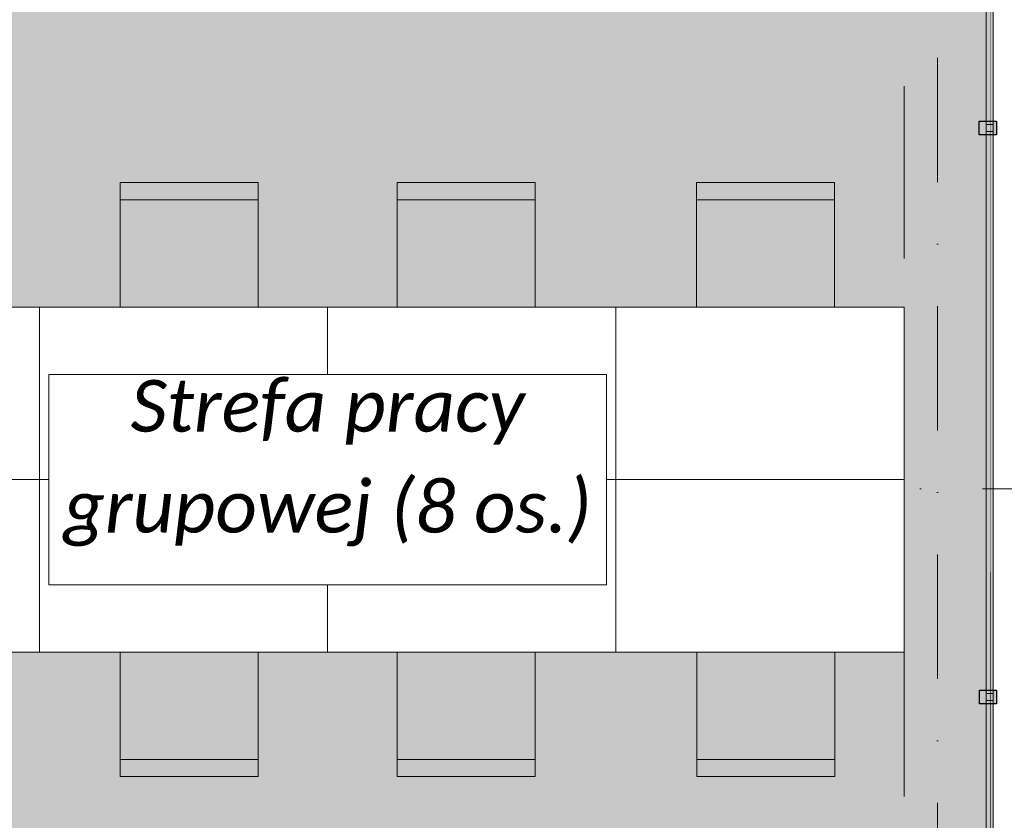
# Model space of a CAD drawing. Header units: millimetres. Extents: x 7523222 to 7678971, y 5352079 to 5786624.
# Tile 46 of 92: x 7566259 to 7569114, y 5766804 to 5769125. Entities that reach past the tile are written whole.
import ezdxf
from ezdxf.enums import TextEntityAlignment as Align

# ---------------------------------------------------------------- set-up
doc = ezdxf.new("R2010")
doc.units = ezdxf.units.MM
doc.header["$MEASUREMENT"] = 0
for name, pattern in [('Kropki i Kreski', [720, 360, -180, 0, -180]), ('Przerywana długa', [780, 500, -280]), ('Wipeout_Contour', [1000, 0, -1000])]:
    doc.linetypes.add(name, pattern=pattern)
for name, color, linetype in [('Nowe_2025-08-14 Strefy', 7, 'Continuous'), ('Nowe_280-A Dachy Powłoki', 7, 'Continuous'), ('Nowe_290-A Ściany kurtynowe', 7, 'Continuous'), ('Nowe_299-A Wymiary opisy PB', 7, 'Continuous'), ('Nowe_320-W Umeblowanie', 7, 'Continuous'), ('Nowe_410-K Osie', 7, 'Continuous')]:
    doc.layers.add(name, color=color, linetype=linetype)
for name, color, linetype, lineweight, true_color in [('Nowe_2025-08-14 Strefy_Nr_pióra__234', 7, 'Continuous', 0, 0xe8e8e8), ('Nowe_280-A Dachy Powłoki_Nr_pióra__61', 7, 'Continuous', 13, 0x6a6a6a), ('Nowe_299-A Wymiary opisy PB_Nr_pióra__45', 7, 'Continuous', 15, 0x40a5ff), ('Nowe_299-A Wymiary opisy PB_Nr_pióra__85', 7, 'Continuous', 13, 0x80c2ff), ('Nowe_410-K Osie_Nr_pióra__5', 7, 'Continuous', 13, 0x40a5ff)]:
    doc.layers.add(name, color=color, linetype=linetype, lineweight=lineweight, true_color=true_color)
for name, color, linetype, lineweight in [('Nowe_2025-08-18 Opis stref_Nr_pióra__1', 7, 'Continuous', 13), ('Nowe_290-A Ściany kurtynowe_Nr_pióra__1', 7, 'Continuous', 13), ('Nowe_290-A Ściany kurtynowe_Nr_pióra__27', 7, 'Continuous', 25), ('Nowe_299-A Wymiary opisy PB_Nr_pióra__6', 5, 'Continuous', 13), ('Nowe_320-W Umeblowanie_Nr_pióra__2', 8, 'Continuous', 13), ('Nowe_410-K Osie_Nr_pióra__1', 7, 'Continuous', 13)]:
    doc.layers.add(name, color=color, linetype=linetype, lineweight=lineweight)
doc.styles.add('STYL_AUTOMATYCZNY_2', font='arial.ttf')
doc.styles.add('STYL_AUTOMATYCZNY_3', font='arial.ttf')
doc.styles.add('STYL_AUTOMATYCZNY_4', font='calibri.ttf')
doc.dimstyles.new('STYL_AUTOMATYCZNY__1', dxfattribs={"dimtxt": 200, "dimasz": 95, "dimexe": 0.18, "dimexo": 0.0625, "dimgap": 0, "dimtad": 1, "dimdec": 1, "dimlfac": 0.1, "dimzin": 0, "dimdsep": 46, "dimtxsty": 'STYL_AUTOMATYCZNY_2', "dimblk": 'ARROWHEAD_2', "dimblk1": 'ARROWHEAD_2', "dimblk2": 'ARROWHEAD_2', "dimcen": 0.09, "dimclrd": 256, "dimclre": 256, "dimclrt": 5, "dimadec": 1, "dimazin": 0, "dimtfac": 1, "dimtdec": 4, "dimtmove": 0, "dimatfit": 3, "dimfxl": 0, "dimtolj": 1, "dimtzin": 0, "dimarcsym": 0})
doc.dimstyles.new('STYL_AUTOMATYCZNY__2', dxfattribs={"dimtxt": 200, "dimasz": 95, "dimexe": 0.18, "dimexo": 0.0625, "dimgap": 0, "dimtad": 1, "dimtih": 1, "dimtoh": 1, "dimdec": 1, "dimlfac": 0.1, "dimzin": 0, "dimdsep": 46, "dimtxsty": 'STYL_AUTOMATYCZNY_2', "dimblk": 'ARROWHEAD_2', "dimblk1": 'ARROWHEAD_2', "dimblk2": 'ARROWHEAD_2', "dimcen": 0.09, "dimclrd": 256, "dimclre": 256, "dimclrt": 5, "dimadec": 1, "dimazin": 0, "dimtfac": 1, "dimtdec": 4, "dimtmove": 0, "dimatfit": 3, "dimfxl": 0, "dimtolj": 1, "dimtzin": 0, "dimarcsym": 0})

# ---------------------------------------------------------------- blocks, each defined once
blk = doc.blocks.new('Biblioteka__8', base_point=(7556690.6, 5767524.6))
at = {"color": 254, "linetype": 'Wipeout_Contour', "lineweight": 0, "ltscale": 123630718.2130608}
blk.add_wipeout([(7547543, 5764885.4), (7559957.3, 5761392.5), (7560014.5, 5761595.8), (7563422.9, 5765680.5), (7569072.9, 5765680.5), (7569070.3, 5773058.8), (7565093.2, 5773058.8), (7565093.2, 5776112.5), (7563676.7, 5776112.5), (7563676.7, 5773058.8), (7551520.5, 5773058.8), (7549865, 5773043.1), (7547530.7, 5773043.1)], dxfattribs=at).dxf.layer = 'Nowe_2025-08-14 Strefy'
at = {"layer": 'Nowe_2025-08-14 Strefy_Nr_pióra__234', "linetype": 'Continuous', "lineweight": 0, "true_color": 0xe8e8e8}
h = blk.add_hatch(dxfattribs=at)
h.set_pattern_fill('Posadzka_z_cegieł_na_rąb', color=254, style=0, pattern_type=2)
h.set_pattern_definition([(0, (7555240.84, 5769835.6), (0, 499.98), [333.32, -166.66]), (0, (7555157.5, 5769918.94), (0, 499.98), [333.32, -166.66]), (0, (7555074.2, 5770002.27), (0, 499.98), [333.32, -166.66]), (0, (7554990.85, 5770085.6), (0, 499.98), [333.32, -166.66]), (0, (7554907.5, 5770168.93), (0, 499.98), [333.32, -166.66]), (0, (7554824.2, 5770252.26), (0, 499.98), [333.32, -166.66]), (90, (7555490.83, 5769835.6), (-499.98, 0), [333.32, -166.66]), (90, (7555407.5, 5769918.94), (-499.98, 0), [333.32, -166.66]), (90, (7555324.17, 5770002.27), (-499.98, 0), [333.32, -166.66]), (90, (7555240.84, 5770085.6), (-499.98, 0), [333.32, -166.66]), (90, (7555157.5, 5770168.93), (-499.98, 0), [333.32, -166.66]), (90, (7555074.2, 5770252.26), (-499.98, 0), [333.32, -166.66])])
h.paths.add_polyline_path([(7547543, 5764885.4), (7559957.3, 5761392.5), (7560014.5, 5761595.8), (7563422.9, 5765680.5), (7569072.9, 5765680.5), (7569070.3, 5773058.8), (7565093.2, 5773058.8), (7565093.2, 5776112.5), (7563676.7, 5776112.5), (7563676.7, 5773058.8), (7551520.5, 5773058.8), (7549865, 5773043.1), (7547530.7, 5773043.1)])
blk = doc.blocks.new('Przegroda strukturalna_1', base_point=(6982742.1, 5361781.8))
at = {"layer": 'Nowe_290-A Ściany kurtynowe', "linetype": 'Continuous', "lineweight": 0, "true_color": 0x000000}
for points in [[(7569081.2, 5768801.2), (7569081, 5769621.2), (7569061, 5769621.2), (7569061.2, 5768801.2)], [(7569091.2, 5768831.2), (7569041.2, 5768831.2), (7569041.2, 5768791.2), (7569091.2, 5768791.2)], [(7569081.5, 5767151.2), (7569081.2, 5768821.2), (7569061.2, 5768821.2), (7569061.5, 5767151.2)], [(7569091.5, 5767181.2), (7569041.5, 5767181.2), (7569041.5, 5767141.2), (7569091.5, 5767141.2)], [(7569081.7, 5766351.2), (7569081.5, 5767171.2), (7569061.5, 5767171.2), (7569061.7, 5766351.2)]]:
    blk.add_hatch(color=18, dxfattribs=at).paths.add_polyline_path(points)
at = {"layer": 'Nowe_290-A Ściany kurtynowe_Nr_pióra__1', "color": 7, "linetype": 'Continuous', "lineweight": 13, "flags": 128}
for points in [[(7569081.2, 5768801.2), (7569061.2, 5768801.2), (7569061, 5769621.2), (7569081, 5769621.2)], [(7569081.5, 5767151.2), (7569061.5, 5767151.2), (7569061.2, 5768821.2), (7569081.2, 5768821.2)], [(7569081.7, 5766351.2), (7569061.7, 5766351.2), (7569061.5, 5767171.2), (7569081.5, 5767171.2)]]:
    blk.add_lwpolyline(points, close=True, dxfattribs=at)
at = {"layer": 'Nowe_290-A Ściany kurtynowe_Nr_pióra__27', "color": 7, "linetype": 'Continuous', "lineweight": 25, "flags": 128}
for points in [[(7569091.2, 5768831.2), (7569091.2, 5768791.2), (7569041.2, 5768791.2), (7569041.2, 5768831.2)], [(7569091.5, 5767181.2), (7569091.5, 5767141.2), (7569041.5, 5767141.2), (7569041.5, 5767181.2)]]:
    blk.add_lwpolyline(points, close=True, dxfattribs=at)
blk = doc.blocks.new('Dach_1', base_point=(7545724.4, 5763108.3))
at = {"layer": 'Nowe_280-A Dachy Powłoki_Nr_pióra__61', "color": 251, "linetype": 'Przerywana długa', "lineweight": 13, "true_color": 0x6a6a6a, "flags": 128}
blk.add_lwpolyline([(7568822.9, 5760633), (7568822.9, 5779038.4)], dxfattribs=at)
blk = doc.blocks.new('Krzesło szkolne 27[15]', base_point=(7566950.1, 5768243.3))
at = {"layer": 'Nowe_320-W Umeblowanie', "linetype": 'Continuous', "lineweight": 0, "true_color": 0xffffff}
blk.add_hatch(color=7, dxfattribs=at).paths.add_polyline_path([(7566950.1, 5768243.3), (7566950.1, 5768653.3), (7566550.1, 5768653.3), (7566550.1, 5768243.3)])
at = {"layer": 'Nowe_320-W Umeblowanie_Nr_pióra__2', "color": 8, "linetype": 'Continuous', "lineweight": 13}
blk.add_line((7566950.1, 5768603.3), (7566550.1, 5768603.3), dxfattribs=at)
at = {"layer": 'Nowe_320-W Umeblowanie_Nr_pióra__2', "color": 8, "linetype": 'Continuous', "lineweight": 13, "flags": 128}
blk.add_lwpolyline([(7566950.1, 5768243.3), (7566550.1, 5768243.3), (7566550.1, 5768653.3), (7566950.1, 5768653.3)], close=True, dxfattribs=at)
blk = doc.blocks.new('Krzesło szkolne 27[16]', base_point=(7566950.1, 5767340.5))
at = {"layer": 'Nowe_320-W Umeblowanie', "linetype": 'Continuous', "lineweight": 0, "true_color": 0xffffff}
blk.add_hatch(color=7, dxfattribs=at).paths.add_polyline_path([(7566950.1, 5767340.5), (7566550.1, 5767340.5), (7566550.1, 5766930.5), (7566950.1, 5766930.5)])
at = {"layer": 'Nowe_320-W Umeblowanie_Nr_pióra__2', "color": 8, "linetype": 'Continuous', "lineweight": 13}
blk.add_line((7566950.1, 5766980.5), (7566550.1, 5766980.5), dxfattribs=at)
at = {"layer": 'Nowe_320-W Umeblowanie_Nr_pióra__2', "color": 8, "linetype": 'Continuous', "lineweight": 13, "flags": 128}
blk.add_lwpolyline([(7566950.1, 5767340.5), (7566550.1, 5767340.5), (7566550.1, 5766930.5), (7566950.1, 5766930.5)], close=True, dxfattribs=at)
blk = doc.blocks.new('Krzesło szkolne 27[17]', base_point=(7567353.5, 5768243.3))
at = {"layer": 'Nowe_320-W Umeblowanie', "linetype": 'Continuous', "lineweight": 0, "true_color": 0xffffff}
blk.add_hatch(color=7, dxfattribs=at).paths.add_polyline_path([(7567353.5, 5768243.3), (7567753.5, 5768243.3), (7567753.5, 5768653.3), (7567353.5, 5768653.3)])
at = {"layer": 'Nowe_320-W Umeblowanie_Nr_pióra__2', "color": 8, "linetype": 'Continuous', "lineweight": 13}
blk.add_line((7567353.5, 5768603.3), (7567753.5, 5768603.3), dxfattribs=at)
at = {"layer": 'Nowe_320-W Umeblowanie_Nr_pióra__2', "color": 8, "linetype": 'Continuous', "lineweight": 13, "flags": 128}
blk.add_lwpolyline([(7567353.5, 5768243.3), (7567753.5, 5768243.3), (7567753.5, 5768653.3), (7567353.5, 5768653.3)], close=True, dxfattribs=at)
blk = doc.blocks.new('Krzesło szkolne 27[18]', base_point=(7567353.5, 5767340.5))
at = {"layer": 'Nowe_320-W Umeblowanie', "linetype": 'Continuous', "lineweight": 0, "true_color": 0xffffff}
blk.add_hatch(color=7, dxfattribs=at).paths.add_polyline_path([(7567353.5, 5767340.5), (7567353.5, 5766930.5), (7567753.5, 5766930.5), (7567753.5, 5767340.5)])
at = {"layer": 'Nowe_320-W Umeblowanie_Nr_pióra__2', "color": 8, "linetype": 'Continuous', "lineweight": 13}
blk.add_line((7567353.5, 5766980.5), (7567753.5, 5766980.5), dxfattribs=at)
at = {"layer": 'Nowe_320-W Umeblowanie_Nr_pióra__2', "color": 8, "linetype": 'Continuous', "lineweight": 13, "flags": 128}
blk.add_lwpolyline([(7567353.5, 5767340.5), (7567753.5, 5767340.5), (7567753.5, 5766930.5), (7567353.5, 5766930.5)], close=True, dxfattribs=at)
blk = doc.blocks.new('Krzesło szkolne 27[19]', base_point=(7568621.2, 5768243.3))
at = {"layer": 'Nowe_320-W Umeblowanie', "linetype": 'Continuous', "lineweight": 0, "true_color": 0xffffff}
blk.add_hatch(color=7, dxfattribs=at).paths.add_polyline_path([(7568621.2, 5768243.3), (7568621.2, 5768653.3), (7568221.2, 5768653.3), (7568221.2, 5768243.3)])
at = {"layer": 'Nowe_320-W Umeblowanie_Nr_pióra__2', "color": 8, "linetype": 'Continuous', "lineweight": 13}
blk.add_line((7568621.2, 5768603.3), (7568221.2, 5768603.3), dxfattribs=at)
at = {"layer": 'Nowe_320-W Umeblowanie_Nr_pióra__2', "color": 8, "linetype": 'Continuous', "lineweight": 13, "flags": 128}
blk.add_lwpolyline([(7568621.2, 5768243.3), (7568221.2, 5768243.3), (7568221.2, 5768653.3), (7568621.2, 5768653.3)], close=True, dxfattribs=at)
blk = doc.blocks.new('Krzesło szkolne 27[20]', base_point=(7568622.5, 5767340.5))
at = {"layer": 'Nowe_320-W Umeblowanie', "linetype": 'Continuous', "lineweight": 0, "true_color": 0xffffff}
blk.add_hatch(color=7, dxfattribs=at).paths.add_polyline_path([(7568622.5, 5767340.5), (7568222.5, 5767340.5), (7568222.5, 5766930.5), (7568622.5, 5766930.5)])
at = {"layer": 'Nowe_320-W Umeblowanie_Nr_pióra__2', "color": 8, "linetype": 'Continuous', "lineweight": 13}
blk.add_line((7568622.5, 5766980.5), (7568222.5, 5766980.5), dxfattribs=at)
at = {"layer": 'Nowe_320-W Umeblowanie_Nr_pióra__2', "color": 8, "linetype": 'Continuous', "lineweight": 13, "flags": 128}
blk.add_lwpolyline([(7568622.5, 5767340.5), (7568222.5, 5767340.5), (7568222.5, 5766930.5), (7568622.5, 5766930.5)], close=True, dxfattribs=at)
blk = doc.blocks.new('Standardowy znacznik osi[36]', base_point=(7571131, 5767765.5))
at = {"layer": 'Nowe_410-K Osie_Nr_pióra__5', "color": 161, "linetype": 'Kropki i Kreski', "lineweight": 13, "true_color": 0x40a5ff}
blk.add_line((7570131, 5767765.5), (7535691.1, 5767765.5), dxfattribs=at)
at = {"layer": 'Nowe_410-K Osie_Nr_pióra__1', "color": 7, "lineweight": 13, "style": 'STYL_AUTOMATYCZNY_3'}
for tag, p in [('AC_MarkerText_1_1', (7534291.1, 5767940.5)), ('AC_MarkerText_1_0', (7571531, 5767940.5))]:
    blk.add_attdef(tag, text='', height=350, dxfattribs=at).set_placement(p, align=Align.TOP_CENTER)
blk = doc.blocks.new('Standardowy znacznik osi[41]', base_point=(7568920.3, 5781536.1))
at = {"layer": 'Nowe_410-K Osie_Nr_pióra__5', "color": 161, "linetype": 'Kropki i Kreski', "lineweight": 13, "true_color": 0x40a5ff}
blk.add_line((7568920.3, 5780536.1), (7568920.3, 5759403.4), dxfattribs=at)
at = {"layer": 'Nowe_410-K Osie_Nr_pióra__1', "color": 7, "lineweight": 13, "style": 'STYL_AUTOMATYCZNY_3'}
for tag, p in [('AC_MarkerText_1_0', (7568920.3, 5782111.1)), ('AC_MarkerText_1_1', (7568920.3, 5758178.4))]:
    blk.add_attdef(tag, text='', height=350, dxfattribs=at).set_placement(p, align=Align.TOP_CENTER)
blk = doc.blocks.new('Biurko szkolne 27[85]', base_point=(7566316.2, 5768291.9))
at = {"color": 254, "linetype": 'Wipeout_Contour', "lineweight": 0, "ltscale": 38055354.88407122}
blk.add_wipeout([(7566316.2, 5768291.9), (7565480.7, 5768291.9), (7565480.7, 5767791.9), (7566316.2, 5767791.9)], dxfattribs=at).dxf.layer = 'Nowe_320-W Umeblowanie'
at = {"layer": 'Nowe_320-W Umeblowanie_Nr_pióra__2', "color": 8, "linetype": 'Continuous', "lineweight": 13, "flags": 128}
blk.add_lwpolyline([(7566316.2, 5768291.9), (7565480.7, 5768291.9), (7565480.7, 5767791.9), (7566316.2, 5767791.9)], close=True, dxfattribs=at)
blk = doc.blocks.new('Biurko szkolne 27[86]', base_point=(7566316.2, 5767291.9))
at = {"color": 254, "linetype": 'Wipeout_Contour', "lineweight": 0, "ltscale": 38054142.35903516}
blk.add_wipeout([(7566316.2, 5767291.9), (7566316.2, 5767791.9), (7565480.7, 5767791.9), (7565480.7, 5767291.9)], dxfattribs=at).dxf.layer = 'Nowe_320-W Umeblowanie'
at = {"layer": 'Nowe_320-W Umeblowanie_Nr_pióra__2', "color": 8, "linetype": 'Continuous', "lineweight": 13, "flags": 128}
blk.add_lwpolyline([(7566316.2, 5767291.9), (7565480.7, 5767291.9), (7565480.7, 5767791.9), (7566316.2, 5767791.9)], close=True, dxfattribs=at)
blk = doc.blocks.new('Biurko szkolne 27[87]', base_point=(7566316.2, 5768291.9))
at = {"color": 254, "linetype": 'Wipeout_Contour', "lineweight": 0, "ltscale": 38058012.8305181}
blk.add_wipeout([(7566316.2, 5768291.9), (7566316.2, 5767791.9), (7567151.8, 5767791.9), (7567151.8, 5768291.9)], dxfattribs=at).dxf.layer = 'Nowe_320-W Umeblowanie'
at = {"layer": 'Nowe_320-W Umeblowanie_Nr_pióra__2', "color": 8, "linetype": 'Continuous', "lineweight": 13, "flags": 128}
blk.add_lwpolyline([(7566316.2, 5768291.9), (7567151.8, 5768291.9), (7567151.8, 5767791.9), (7566316.2, 5767791.9)], close=True, dxfattribs=at)
blk = doc.blocks.new('Biurko szkolne 27[88]', base_point=(7566316.2, 5767291.9))
at = {"color": 254, "linetype": 'Wipeout_Contour', "lineweight": 0, "ltscale": 38056800.39016669}
blk.add_wipeout([(7566316.2, 5767291.9), (7567151.8, 5767291.9), (7567151.8, 5767791.9), (7566316.2, 5767791.9)], dxfattribs=at).dxf.layer = 'Nowe_320-W Umeblowanie'
at = {"layer": 'Nowe_320-W Umeblowanie_Nr_pióra__2', "color": 8, "linetype": 'Continuous', "lineweight": 13, "flags": 128}
blk.add_lwpolyline([(7566316.2, 5767291.9), (7567151.8, 5767291.9), (7567151.8, 5767791.9), (7566316.2, 5767791.9)], close=True, dxfattribs=at)
blk = doc.blocks.new('Biurko szkolne 27[89]', base_point=(7567987.3, 5768291.9))
at = {"color": 254, "linetype": 'Wipeout_Contour', "lineweight": 0, "ltscale": 38060670.88483578}
blk.add_wipeout([(7567987.3, 5768291.9), (7567151.8, 5768291.9), (7567151.8, 5767791.9), (7567987.3, 5767791.9)], dxfattribs=at).dxf.layer = 'Nowe_320-W Umeblowanie'
at = {"layer": 'Nowe_320-W Umeblowanie_Nr_pióra__2', "color": 8, "linetype": 'Continuous', "lineweight": 13, "flags": 128}
blk.add_lwpolyline([(7567987.3, 5768291.9), (7567151.8, 5768291.9), (7567151.8, 5767791.9), (7567987.3, 5767791.9)], close=True, dxfattribs=at)
blk = doc.blocks.new('Biurko szkolne 27[90]', base_point=(7567987.3, 5767291.9))
at = {"color": 254, "linetype": 'Wipeout_Contour', "lineweight": 0, "ltscale": 38059458.52916061}
blk.add_wipeout([(7567987.3, 5767291.9), (7567987.3, 5767791.9), (7567151.8, 5767791.9), (7567151.8, 5767291.9)], dxfattribs=at).dxf.layer = 'Nowe_320-W Umeblowanie'
at = {"layer": 'Nowe_320-W Umeblowanie_Nr_pióra__2', "color": 8, "linetype": 'Continuous', "lineweight": 13, "flags": 128}
blk.add_lwpolyline([(7567987.3, 5767291.9), (7567151.8, 5767291.9), (7567151.8, 5767791.9), (7567987.3, 5767791.9)], close=True, dxfattribs=at)
blk = doc.blocks.new('Biurko szkolne 27[91]', base_point=(7567987.3, 5768291.9))
at = {"color": 254, "linetype": 'Wipeout_Contour', "lineweight": 0, "ltscale": 38063329.04700164}
blk.add_wipeout([(7567987.3, 5768291.9), (7567987.3, 5767791.9), (7568822.9, 5767791.9), (7568822.9, 5768291.9)], dxfattribs=at).dxf.layer = 'Nowe_320-W Umeblowanie'
at = {"layer": 'Nowe_320-W Umeblowanie_Nr_pióra__2', "color": 8, "linetype": 'Continuous', "lineweight": 13, "flags": 128}
blk.add_lwpolyline([(7567987.3, 5768291.9), (7568822.9, 5768291.9), (7568822.9, 5767791.9), (7567987.3, 5767791.9)], close=True, dxfattribs=at)
blk = doc.blocks.new('Biurko szkolne 27[92]', base_point=(7568822.9, 5767291.9))
at = {"color": 254, "linetype": 'Wipeout_Contour', "lineweight": 0, "ltscale": 38062116.77599435}
blk.add_wipeout([(7568822.9, 5767291.9), (7568822.9, 5767791.9), (7567987.3, 5767791.9), (7567987.3, 5767291.9)], dxfattribs=at).dxf.layer = 'Nowe_320-W Umeblowanie'
at = {"layer": 'Nowe_320-W Umeblowanie_Nr_pióra__2', "color": 8, "linetype": 'Continuous', "lineweight": 13, "flags": 128}
blk.add_lwpolyline([(7568822.9, 5767291.9), (7567987.3, 5767291.9), (7567987.3, 5767791.9), (7568822.9, 5767791.9)], close=True, dxfattribs=at)
blk = doc.blocks.new('*D278', base_point=(6982742.1, 5361781.8))
at = {"layer": 'Nowe_299-A Wymiary opisy PB_Nr_pióra__45', "color": 161, "linetype": 'Continuous', "lineweight": 15, "true_color": 0x40a5ff}
for p, q in [((7524916.3, 5758993), (7524844.1, 5758868)), ((7569194.2, 5758868), (7569266.4, 5758993))]:
    blk.add_line(p, q, dxfattribs=at)
at = {"layer": 'Nowe_299-A Wymiary opisy PB_Nr_pióra__85', "color": 151, "linetype": 'Continuous', "lineweight": 13, "true_color": 0x80c2ff}
for p, q in [((7524880.2, 5758836.7), (7524880.2, 5759024.2)), ((7569230.3, 5758836.7), (7569230.3, 5759024.2)), ((7524819, 5758930.5), (7524880.2, 5758930.5)), ((7524880.2, 5758930.5), (7569230.3, 5758930.5)), ((7569230.3, 5758930.5), (7569291.4, 5758930.5))]:
    blk.add_line(p, q, dxfattribs=at)
at = {"layer": 'Nowe_299-A Wymiary opisy PB_Nr_pióra__6', "color": 5, "lineweight": 13, "insert": (7546712, 5758970.5), "char_height": 200, "attachment_point": 7, "style": 'STYL_AUTOMATYCZNY_2'}
blk.add_mtext('\\A1;{\\pql;\\fArial|b0|i0|c238|p0;\\W1.000000;4\xa0435}', dxfattribs=at)
blk = doc.blocks.new('ARROWHEAD_2')
at = {"color": 0, "linetype": 'Continuous', "lineweight": 0}
for p, q in [((-0.378, -0.655), (0.378, 0.655)), ((0, 0), (-1, 0))]:
    blk.add_line(p, q, dxfattribs=at)
blk = doc.blocks.new('*D302', base_point=(6982742.1, 5361781.8))
at = {"layer": 'Nowe_299-A Wymiary opisy PB_Nr_pióra__45', "color": 161, "linetype": 'Continuous', "lineweight": 15, "true_color": 0x40a5ff}
for p, q in [((7563596.8, 5781305.8), (7563524.7, 5781180.8)), ((7568884.2, 5781180.8), (7568956.4, 5781305.8))]:
    blk.add_line(p, q, dxfattribs=at)
at = {"layer": 'Nowe_299-A Wymiary opisy PB_Nr_pióra__85', "color": 151, "linetype": 'Continuous', "lineweight": 13, "true_color": 0x80c2ff}
for p, q in [((7563560.7, 5781149.5), (7563560.7, 5781337)), ((7568920.3, 5781149.5), (7568920.3, 5781337)), ((7563560.7, 5781243.3), (7568920.3, 5781243.3)), ((7568920.3, 5781243.3), (7568981.4, 5781243.3))]:
    blk.add_line(p, q, dxfattribs=at)
at = {"layer": 'Nowe_299-A Wymiary opisy PB_Nr_pióra__6', "color": 5, "lineweight": 13, "insert": (7566011.7, 5781283.3), "char_height": 200, "attachment_point": 7, "style": 'STYL_AUTOMATYCZNY_2'}
blk.add_mtext('\\A1;{\\pql;\\fArial|b0|i0|c238|p0;\\W1.000000;536}', dxfattribs=at)
blk = doc.blocks.new('*D303', base_point=(6982742.1, 5361781.8))
at = {"layer": 'Nowe_299-A Wymiary opisy PB_Nr_pióra__45', "color": 161, "linetype": 'Continuous', "lineweight": 15, "true_color": 0x40a5ff}
for p, q in [((7524916.3, 5780885.3), (7524844.1, 5780760.3)), ((7569194.2, 5780760.3), (7569266.4, 5780885.3))]:
    blk.add_line(p, q, dxfattribs=at)
at = {"layer": 'Nowe_299-A Wymiary opisy PB_Nr_pióra__85', "color": 151, "linetype": 'Continuous', "lineweight": 13, "true_color": 0x80c2ff}
for p, q in [((7524880.2, 5780729.1), (7524880.2, 5780916.6)), ((7569230.3, 5780729.1), (7569230.3, 5780916.6)), ((7524819, 5780822.8), (7524880.2, 5780822.8)), ((7524880.2, 5780822.8), (7569230.3, 5780822.8)), ((7569230.3, 5780822.8), (7569291.4, 5780822.8))]:
    blk.add_line(p, q, dxfattribs=at)
at = {"layer": 'Nowe_299-A Wymiary opisy PB_Nr_pióra__6', "color": 5, "lineweight": 13, "insert": (7546712, 5780862.8), "char_height": 200, "attachment_point": 7, "style": 'STYL_AUTOMATYCZNY_2'}
blk.add_mtext('\\A1;{\\pql;\\fArial|b0|i0|c238|p0;\\W1.000000;4\xa0435}', dxfattribs=at)
blk = doc.blocks.new('*D307', base_point=(6982742.1, 5361781.8))
at = {"layer": 'Nowe_299-A Wymiary opisy PB_Nr_pióra__45', "color": 161, "linetype": 'Continuous', "lineweight": 15, "true_color": 0x40a5ff}
for p, q in [((7545596, 5780443.6), (7545523.8, 5780318.6)), ((7569194.2, 5780318.6), (7569266.4, 5780443.6))]:
    blk.add_line(p, q, dxfattribs=at)
at = {"layer": 'Nowe_299-A Wymiary opisy PB_Nr_pióra__85', "color": 151, "linetype": 'Continuous', "lineweight": 13, "true_color": 0x80c2ff}
for p, q in [((7545559.9, 5780287.4), (7545559.9, 5780474.9)), ((7569230.3, 5780287.4), (7569230.3, 5780474.9)), ((7545559.9, 5780381.1), (7569230.3, 5780381.1)), ((7569230.3, 5780381.1), (7569291.4, 5780381.1))]:
    blk.add_line(p, q, dxfattribs=at)
at = {"layer": 'Nowe_299-A Wymiary opisy PB_Nr_pióra__6', "color": 5, "lineweight": 13, "insert": (7557051.9, 5780421.1), "char_height": 200, "attachment_point": 7, "style": 'STYL_AUTOMATYCZNY_2'}
blk.add_mtext('\\A1;{\\pql;\\fArial|b0|i0|c238|p0;\\W1.000000;2\xa0367}', dxfattribs=at)
blk = doc.blocks.new('*D313', base_point=(6982742.1, 5361781.8))
at = {"layer": 'Nowe_299-A Wymiary opisy PB_Nr_pióra__45', "color": 161, "linetype": 'Continuous', "lineweight": 15, "true_color": 0x40a5ff}
for p, q in [((7563596.8, 5780001.9), (7563524.7, 5779876.9)), ((7569194.2, 5779876.9), (7569266.4, 5780001.9))]:
    blk.add_line(p, q, dxfattribs=at)
at = {"layer": 'Nowe_299-A Wymiary opisy PB_Nr_pióra__85', "color": 151, "linetype": 'Continuous', "lineweight": 13, "true_color": 0x80c2ff}
for p, q in [((7563560.7, 5779845.6), (7563560.7, 5780033.1)), ((7569230.3, 5779845.6), (7569230.3, 5780033.1)), ((7563560.7, 5779939.4), (7569230.3, 5779939.4)), ((7569230.3, 5779939.4), (7569291.4, 5779939.4))]:
    blk.add_line(p, q, dxfattribs=at)
at = {"layer": 'Nowe_299-A Wymiary opisy PB_Nr_pióra__6', "color": 5, "lineweight": 13, "insert": (7566166.7, 5779979.4), "char_height": 200, "attachment_point": 7, "style": 'STYL_AUTOMATYCZNY_2'}
blk.add_mtext('\\A1;{\\pql;\\fArial|b0|i0|c238|p0;\\W1.000000;567}', dxfattribs=at)
blk = doc.blocks.new('*D316', base_point=(6982742.1, 5361781.8))
at = {"layer": 'Nowe_299-A Wymiary opisy PB_Nr_pióra__45', "color": 161, "linetype": 'Continuous', "lineweight": 15, "true_color": 0x40a5ff}
for p, q in [((7534815.3, 5767801.6), (7534940.3, 5767729.5)), ((7534815.3, 5760571.7), (7534940.3, 5760499.5))]:
    blk.add_line(p, q, dxfattribs=at)
at = {"layer": 'Nowe_299-A Wymiary opisy PB_Nr_pióra__85', "color": 151, "linetype": 'Continuous', "lineweight": 13, "true_color": 0x80c2ff}
for p, q in [((7534971.5, 5767765.5), (7534784, 5767765.5)), ((7534877.8, 5760535.6), (7534877.8, 5767765.5)), ((7534971.5, 5760535.6), (7534784, 5760535.6)), ((7534877.8, 5760474.5), (7534877.8, 5760535.6))]:
    blk.add_line(p, q, dxfattribs=at)
at = {"layer": 'Nowe_299-A Wymiary opisy PB_Nr_pióra__6', "color": 5, "lineweight": 13, "insert": (7534837.8, 5763921.8), "char_height": 200, "attachment_point": 7, "rotation": 90, "style": 'STYL_AUTOMATYCZNY_2'}
blk.add_mtext('\\A1;{\\pql;\\fArial|b0|i0|c238|p0;\\W1.000000;723}', dxfattribs=at)
blk = doc.blocks.new('*D317', base_point=(6982742.1, 5361781.8))
at = {"layer": 'Nowe_299-A Wymiary opisy PB_Nr_pióra__45', "color": 161, "linetype": 'Continuous', "lineweight": 15, "true_color": 0x40a5ff}
for p, q in [((7534815.3, 5773211.9), (7534940.3, 5773139.7)), ((7534815.3, 5767801.6), (7534940.3, 5767729.5))]:
    blk.add_line(p, q, dxfattribs=at)
at = {"layer": 'Nowe_299-A Wymiary opisy PB_Nr_pióra__85', "color": 151, "linetype": 'Continuous', "lineweight": 13, "true_color": 0x80c2ff}
for p, q in [((7534971.5, 5773175.8), (7534784, 5773175.8)), ((7534877.8, 5767765.5), (7534877.8, 5773175.8)), ((7534971.5, 5767765.5), (7534784, 5767765.5))]:
    blk.add_line(p, q, dxfattribs=at)
at = {"layer": 'Nowe_299-A Wymiary opisy PB_Nr_pióra__6', "color": 5, "lineweight": 13, "insert": (7534837.8, 5770241.9), "char_height": 200, "attachment_point": 7, "rotation": 90, "style": 'STYL_AUTOMATYCZNY_2'}
blk.add_mtext('\\A1;{\\pql;\\fArial|b0|i0|c238|p0;\\W1.000000;541}', dxfattribs=at)
blk = doc.blocks.new('*D319', base_point=(6982742.1, 5361781.8))
at = {"layer": 'Nowe_299-A Wymiary opisy PB_Nr_pióra__45', "color": 161, "linetype": 'Continuous', "lineweight": 15, "true_color": 0x40a5ff}
for p, q in [((7535428, 5779409.5), (7535303, 5779481.7)), ((7535303, 5760261.7), (7535428, 5760189.5))]:
    blk.add_line(p, q, dxfattribs=at)
at = {"layer": 'Nowe_299-A Wymiary opisy PB_Nr_pióra__85', "color": 151, "linetype": 'Continuous', "lineweight": 13, "true_color": 0x80c2ff}
for p, q in [((7535365.5, 5779445.6), (7535365.5, 5779506.7)), ((7535459.3, 5779445.6), (7535271.8, 5779445.6)), ((7535365.5, 5760225.6), (7535365.5, 5779445.6)), ((7535459.3, 5760225.6), (7535271.8, 5760225.6)), ((7535365.5, 5760164.5), (7535365.5, 5760225.6))]:
    blk.add_line(p, q, dxfattribs=at)
at = {"layer": 'Nowe_299-A Wymiary opisy PB_Nr_pióra__6', "color": 5, "lineweight": 13, "insert": (7535325.5, 5769492.4), "char_height": 200, "attachment_point": 7, "rotation": 90, "style": 'STYL_AUTOMATYCZNY_2'}
blk.add_mtext('\\A1;{\\pql;\\fArial|b0|i0|c238|p0;\\W1.000000;1\xa0922}', dxfattribs=at)
blk = doc.blocks.new('*D337', base_point=(6982742.1, 5361781.8))
at = {"layer": 'Nowe_299-A Wymiary opisy PB_Nr_pióra__45', "color": 161, "linetype": 'Continuous', "lineweight": 15, "true_color": 0x40a5ff}
for p, q in [((7565515.5, 5773091.7), (7565640.5, 5773019.5)), ((7565515.5, 5760671.7), (7565640.5, 5760599.5))]:
    blk.add_line(p, q, dxfattribs=at)
at = {"layer": 'Nowe_299-A Wymiary opisy PB_Nr_pióra__85', "color": 151, "linetype": 'Continuous', "lineweight": 13, "true_color": 0x80c2ff}
for p, q in [((7565671.8, 5773055.6), (7565484.3, 5773055.6)), ((7565578, 5760635.6), (7565578, 5773055.6)), ((7565671.8, 5760635.6), (7565484.3, 5760635.6))]:
    blk.add_line(p, q, dxfattribs=at)
at = {"layer": 'Nowe_299-A Wymiary opisy PB_Nr_pióra__6', "color": 5, "lineweight": 13, "char_height": 200, "attachment_point": 7, "rotation": 90, "style": 'STYL_AUTOMATYCZNY_2'}
for s, insert in [('\\A1;{\\pql;\\fArial|b0|i0|c238|p0;\\W1.000000;24}', (7565538, 5773017)), ('\\A1;{\\pql;\\fArial|b0|i0|c238|p0;\\W1.000000;1\xa0242}', (7565538, 5766502.4))]:
    blk.add_mtext(s, dxfattribs=dict(at, insert=insert))

msp = doc.modelspace()

# ---------------------------------------------------------------- linework, layer by layer
at = {"layer": 'Nowe_2025-08-14 Strefy_Nr_pióra__234', "color": 254, "linetype": 'Continuous', "lineweight": 0, "true_color": 0xe8e8e8, "flags": 128}
msp.add_lwpolyline([(7547542.97, 5764885.42), (7559957.31, 5761392.52), (7560014.51, 5761595.85), (7563422.87, 5765680.54), (7569072.88, 5765680.54), (7569070.3, 5773058.82), (7565093.25, 5773058.82), (7565093.25, 5776112.47), (7563676.74, 5776112.47), (7563676.74, 5773058.82), (7551520.51, 5773058.82), (7549864.98, 5773043.1), (7547530.66, 5773043.1)], close=True, dxfattribs=at)

# ---------------------------------------------------------------- next in the draw order: block references
at = {"layer": 'Nowe_2025-08-14 Strefy', "color": 5, "linetype": 'Continuous', "lineweight": 13}
msp.add_blockref('Biblioteka__8', (7556690.63, 5767524.64), dxfattribs=at)

# ---------------------------------------------------------------- next in the draw order: block references
at = {"layer": 'Nowe_280-A Dachy Powłoki', "color": 251, "linetype": 'Continuous', "lineweight": 13, "true_color": 0x6a6a6a}
msp.add_blockref('Dach_1', (7545724.41, 5763108.34), dxfattribs=at)
at = {"layer": 'Nowe_290-A Ściany kurtynowe', "linetype": 'Continuous', "lineweight": 0}
msp.add_blockref('Przegroda strukturalna_1', (6982742.06, 5361781.85), dxfattribs=at)
at = {"layer": 'Nowe_320-W Umeblowanie', "color": 8, "linetype": 'Continuous', "lineweight": 13}
for name, p in [('Krzesło szkolne 27[15]', (7566950.1, 5768243.32)), ('Krzesło szkolne 27[17]', (7567353.47, 5768243.32)), ('Krzesło szkolne 27[19]', (7568621.2, 5768243.32)), ('Krzesło szkolne 27[16]', (7566950.1, 5767340.54)), ('Krzesło szkolne 27[18]', (7567353.47, 5767340.54)), ('Krzesło szkolne 27[20]', (7568622.52, 5767340.54))]:
    msp.add_blockref(name, p, dxfattribs=at)
at = {"layer": 'Nowe_410-K Osie', "color": 8, "linetype": 'Continuous', "lineweight": 13}
for name, p in [('Standardowy znacznik osi[41]', (7568920.3, 5781536.1)), ('Standardowy znacznik osi[36]', (7571131, 5767765.54))]:
    msp.add_blockref(name, p, dxfattribs=at)

# ---------------------------------------------------------------- next in the draw order: block references
at = {"layer": 'Nowe_320-W Umeblowanie', "color": 8, "linetype": 'Continuous', "lineweight": 13}
msp.add_blockref('Biurko szkolne 27[85]', (7566316.23, 5768291.93), dxfattribs=at)

# ---------------------------------------------------------------- next in the draw order: block references
msp.add_blockref('Biurko szkolne 27[86]', (7566316.23, 5767291.93), dxfattribs=at)

# ---------------------------------------------------------------- next in the draw order: block references
msp.add_blockref('Biurko szkolne 27[87]', (7566316.23, 5768291.93), dxfattribs=at)

# ---------------------------------------------------------------- next in the draw order: block references
msp.add_blockref('Biurko szkolne 27[88]', (7566316.23, 5767291.93), dxfattribs=at)

# ---------------------------------------------------------------- next in the draw order: block references
msp.add_blockref('Biurko szkolne 27[89]', (7567987.33, 5768291.93), dxfattribs=at)

# ---------------------------------------------------------------- next in the draw order: dimensions: what is measured, and where the dimension line sits
at = {"layer": 'Nowe_299-A Wymiary opisy PB', "color": 151, "linetype": 'Continuous', "lineweight": 13, "true_color": 0x80c2ff}
dim = msp.add_linear_dim(base=(7565578.02, 5773055.62), p1=(7566395.52, 5760635.61), p2=(7565093.25, 5773055.62), angle=90, dimstyle='STYL_AUTOMATYCZNY__1', dxfattribs=at)
dim.commit()
dim.dimension.update_dxf_attribs({"geometry": '*D337', "text_midpoint": (7565438.02, 5766845.51), "dimtype": 160, "text_rotation": 90})

# ---------------------------------------------------------------- next in the draw order: block references
at = {"layer": 'Nowe_320-W Umeblowanie', "color": 8, "linetype": 'Continuous', "lineweight": 13}
msp.add_blockref('Biurko szkolne 27[90]', (7567987.33, 5767291.93), dxfattribs=at)

# ---------------------------------------------------------------- next in the draw order: block references
msp.add_blockref('Biurko szkolne 27[91]', (7567987.33, 5768291.93), dxfattribs=at)

# ---------------------------------------------------------------- next in the draw order: block references
msp.add_blockref('Biurko szkolne 27[92]', (7568822.88, 5767291.93), dxfattribs=at)

# ---------------------------------------------------------------- next in the draw order: dimensions: what is measured, and where the dimension line sits
at = {"layer": 'Nowe_299-A Wymiary opisy PB', "color": 151, "linetype": 'Continuous', "lineweight": 13, "true_color": 0x80c2ff}
for base, p1, p2, picture, middle in [((7568920.3, 5781243.28), (7563560.74, 5758403.44), (7568920.3, 5758403.44), '*D302', (7566240.01, 5781383.28)), ((7569230.3, 5780822.85), (7524880.17, 5779396.83), (7569230.3, 5760225.61), '*D303', (7547055.13, 5780962.85)), ((7569230.3, 5780381.12), (7545559.88, 5765440.75), (7569230.3, 5760225.61), '*D307', (7557394.99, 5780521.12)), ((7569230.3, 5779939.4), (7563560.74, 5760225.61), (7569230.3, 5760225.61), '*D313', (7566395.01, 5780079.4)), ((7569230.3, 5758930.48), (7524880.17, 5779396.83), (7569230.3, 5760225.61), '*D278', (7547055.13, 5759070.48))]:
    dim = msp.add_linear_dim(base=base, p1=p1, p2=p2, dimstyle='STYL_AUTOMATYCZNY__2', dxfattribs=at)
    dim.commit()
    dim.dimension.update_dxf_attribs({"geometry": picture, "text_midpoint": middle, "dimtype": 160})
for base, p1, p2, picture, middle in [((7535365.51, 5779445.61), (7569230.3, 5760225.61), (7569230.3, 5779445.61), '*D319', (7535225.51, 5769835.5)), ((7534877.77, 5773175.82), (7571131, 5767765.54), (7571131, 5773175.82), '*D317', (7534737.77, 5770470.17)), ((7534877.77, 5767765.54), (7571131, 5760535.61), (7571131, 5767765.54), '*D316', (7534737.77, 5764150.06))]:
    dim = msp.add_linear_dim(base=base, p1=p1, p2=p2, angle=90, dimstyle='STYL_AUTOMATYCZNY__1', dxfattribs=at)
    dim.commit()
    dim.dimension.update_dxf_attribs({"geometry": picture, "text_midpoint": middle, "dimtype": 160, "text_rotation": 90})

# ---------------------------------------------------------------- next in the draw order: wipeouts: each hides what was drawn before it
at = {"color": 7, "linetype": 'Continuous', "lineweight": 13, "ltscale": 47572592.1802043}
msp.add_wipeout([(7566343.63, 5767487.13), (7567959.93, 5767487.13), (7567959.93, 5768096.73), (7566343.63, 5768096.73)], dxfattribs=at).dxf.layer = 'Nowe_2025-08-18 Opis stref_Nr_pióra__1'

# ---------------------------------------------------------------- next in the draw order: linework, layer by layer
at = {"layer": 'Nowe_2025-08-18 Opis stref_Nr_pióra__1', "color": 7, "linetype": 'Continuous', "lineweight": 13, "flags": 128}
msp.add_lwpolyline([(7566343.63, 5767487.13), (7567959.93, 5767487.13), (7567959.93, 5768096.73), (7566343.63, 5768096.73), (7566343.63, 5767487.13)], close=True, dxfattribs=at)

# ---------------------------------------------------------------- next in the draw order: texts
at = {"layer": 'Nowe_2025-08-18 Opis stref_Nr_pióra__1', "color": 7, "linetype": 'Continuous', "lineweight": 13, "insert": (7567151.78, 5768080.79), "char_height": 150, "width": 1616.2938, "attachment_point": 2, "line_spacing_factor": 1.169994, "style": 'STYL_AUTOMATYCZNY_4'}
msp.add_mtext('\\A1;{\\pqc;\\fCalibri|b0|i1|c238|p0;\\W1.000000;Strefa pracy grupowej (8 os.)}', dxfattribs=at)

doc.saveas('drawing.dxf')
